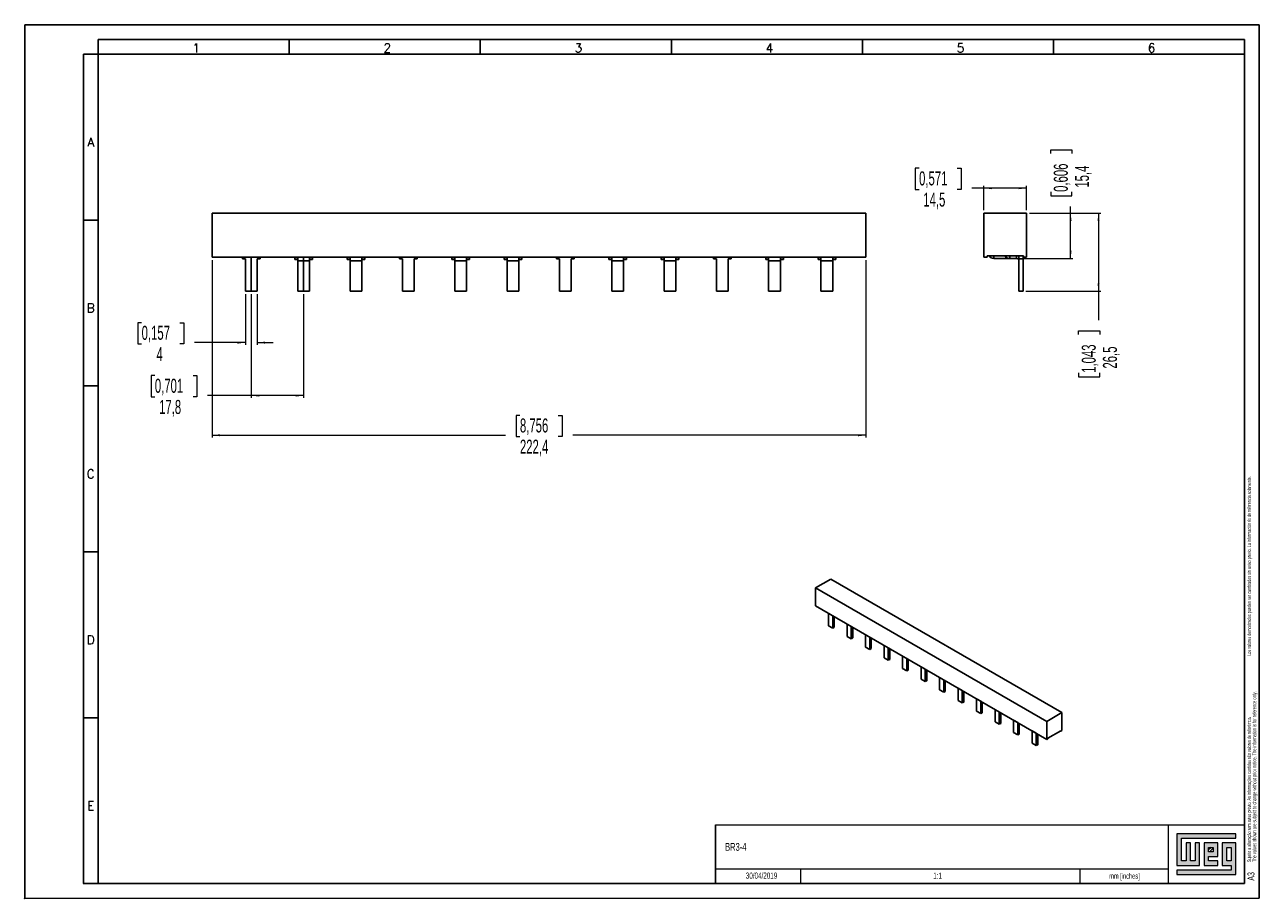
# Model space of a CAD drawing. Header units: millimetres. Extents: x 0 to 420, y 0 to 297.
import ezdxf

# ---------------------------------------------------------------- set-up
doc = ezdxf.new("R2010")
doc.units = ezdxf.units.MM
doc.header["$PDSIZE"] = -1
doc.linetypes.add('CENTERX2', pattern=[20.32, 12.7, -2.54, 2.54, -2.54])
doc.layers.add('FORMATO', color=7, linetype='Continuous')
doc.layers.add('LEGENDA', color=5, linetype='Continuous')
doc.styles.add('SLDTEXTSTYLE0', font='ROMANS')
doc.styles.add('SLDTEXTSTYLE1', font='TXT', dxfattribs={"width": 0.605})
doc.styles.add('SLDTEXTSTYLE2', font='TXT', dxfattribs={"width": 0.569583})
doc.dimstyles.new('SLDDIMSTYLE0', dxfattribs={"dimtxt": 4.622974, "dimasz": 2.7, "dimexe": 0, "dimexo": 0.0625, "dimgap": 1.155743, "dimtad": 0, "dimdec": 1, "dimrnd": 1e-09, "dimzin": 12, "dimdsep": 46, "dimtxsty": 'SLDTEXTSTYLE1', "dimsah": 1, "dimcen": 0.09, "dimadec": 0, "dimazin": 3, "dimtfac": 1, "dimtdec": 3, "dimtofl": 0, "dimtmove": 0, "dimatfit": 3, "dimfxl": 0, "dimfrac": 2, "dimtolj": 1, "dimtzin": 12, "dimarcsym": 0})
doc.dimstyles.new('SLDDIMSTYLE1', dxfattribs={"dimtxt": 4.622974, "dimasz": 2.7, "dimexe": 0, "dimexo": 0.0625, "dimgap": 1.155743, "dimtad": 0, "dimdec": 1, "dimrnd": 1e-09, "dimzin": 12, "dimdsep": 46, "dimtxsty": 'SLDTEXTSTYLE1', "dimsah": 1, "dimcen": 0.09, "dimadec": 0, "dimazin": 3, "dimtfac": 1, "dimtdec": 3, "dimtmove": 0, "dimatfit": 0, "dimfxl": 0, "dimfrac": 2, "dimtolj": 1, "dimtzin": 12, "dimarcsym": 0})

# ---------------------------------------------------------------- blocks, each defined once
blk = doc.blocks.new('SW_NOTE_0')
at = {"color": 0, "linetype": 'Continuous', "lineweight": 0, "attachment_point": 1, "rotation": 90}
for s, insert, char_height, style in [('Sujeito a alteração sem aviso prévio. As informações contidas são valores de referência.                                                           Los valores demostrados pueden ser cambiados sin aviso previo. La información és de referencia solamente.', (-1.71, 0), 1.32292, 'SLDTEXTSTYLE2'), ('The values shown are subject to change without prior notice. The information is for reference only.', (0.06, 0), 1.3229, 'SLDTEXTSTYLE1')]:
    blk.add_mtext(s, dxfattribs=dict(at, insert=insert, char_height=char_height, style=style))
blk = doc.blocks.new('_D')
at = {"color": 7, "linetype": 'Continuous', "lineweight": 18}
for p, q in [((77.09, 205.42), (77.09, 170.17)), ((94.89, 205.42), (94.89, 170.17)), ((44.28, 177.69), (42.98, 177.69)), ((42.98, 177.69), (42.98, 170.5)), ((57.3, 177.69), (58.6, 177.69)), ((58.6, 177.69), (58.6, 170.5)), ((42.98, 170.5), (44.28, 170.5)), ((58.6, 170.5), (57.3, 170.5)), ((77.09, 170.92), (62.22, 170.92)), ((94.89, 170.92), (77.09, 170.92))]:
    blk.add_line(p, q, dxfattribs=at)
for points in [[(77.09, 170.92), (79.79, 170.57), (79.79, 171.27)], [(94.89, 170.92), (92.19, 171.27), (92.19, 170.57)]]:
    blk.add_solid(points, dxfattribs=at)
at = {"color": 7, "linetype": 'Continuous', "lineweight": 18, "char_height": 4.762, "attachment_point": 1, "style": 'SLDTEXTSTYLE1'}
for s, insert in [('0,701', (44.28, 176.63)), ('17,8', (45.73, 169.42))]:
    blk.add_mtext(s, dxfattribs=dict(at, insert=insert))
blk = doc.blocks.new('_D_1')
at = {"color": 7, "linetype": 'Continuous', "lineweight": 18}
for p, q in [((63.79, 216.92), (63.79, 156.67)), ((286.19, 216.92), (286.19, 156.67)), ((168.48, 164.19), (167.18, 164.19)), ((167.18, 164.19), (167.18, 157)), ((181.5, 164.19), (182.8, 164.19)), ((182.8, 164.19), (182.8, 157)), ((63.79, 157.42), (163.56, 157.42)), ((167.18, 157), (168.48, 157)), ((182.8, 157), (181.5, 157)), ((286.19, 157.42), (186.42, 157.42))]:
    blk.add_line(p, q, dxfattribs=at)
for points in [[(63.79, 157.42), (66.49, 157.07), (66.49, 157.77)], [(286.19, 157.42), (283.49, 157.77), (283.49, 157.07)]]:
    blk.add_solid(points, dxfattribs=at)
at = {"color": 7, "linetype": 'Continuous', "lineweight": 18, "char_height": 4.762, "attachment_point": 1, "style": 'SLDTEXTSTYLE1'}
for s, insert in [('8,756', (168.48, 163.13)), ('222,4', (168.48, 155.92))]:
    blk.add_mtext(s, dxfattribs=dict(at, insert=insert))
blk = doc.blocks.new('_D_2')
at = {"color": 7, "linetype": 'Continuous', "lineweight": 18}
for p, q in [((75.09, 205.42), (75.09, 188.17)), ((79.09, 205.42), (79.09, 188.17)), ((39.78, 195.69), (38.48, 195.69)), ((38.48, 195.69), (38.48, 188.5)), ((52.8, 195.69), (54.1, 195.69)), ((54.1, 195.69), (54.1, 188.5)), ((38.48, 188.5), (39.78, 188.5)), ((54.1, 188.5), (52.8, 188.5)), ((75.09, 188.92), (57.72, 188.92)), ((79.09, 188.92), (84.49, 188.92))]:
    blk.add_line(p, q, dxfattribs=at)
for points in [[(75.09, 188.92), (72.39, 189.27), (72.39, 188.57)], [(79.09, 188.92), (81.79, 188.57), (81.79, 189.27)]]:
    blk.add_solid(points, dxfattribs=at)
at = {"color": 7, "linetype": 'Continuous', "lineweight": 18, "attachment_point": 1, "style": 'SLDTEXTSTYLE1'}
for s, insert, char_height in [('0,157', (39.78, 194.63), 4.762), ('4', (44.85, 187.42), 4.76)]:
    blk.add_mtext(s, dxfattribs=dict(at, insert=insert, char_height=char_height))
blk = doc.blocks.new('_D_3')
at = {"color": 7, "linetype": 'Continuous', "lineweight": 18}
for p, q in [((304.25, 248.19), (302.95, 248.19)), ((302.95, 248.19), (302.95, 241)), ((317.27, 248.19), (318.57, 248.19)), ((318.57, 248.19), (318.57, 241)), ((302.95, 241), (304.25, 241)), ((318.57, 241), (317.27, 241)), ((326.33, 241.42), (322.19, 241.42)), ((326.33, 233.92), (326.33, 242.17)), ((340.83, 241.42), (326.33, 241.42)), ((340.83, 233.92), (340.83, 242.17))]:
    blk.add_line(p, q, dxfattribs=at)
for points in [[(326.33, 241.42), (329.03, 241.07), (329.03, 241.77)], [(340.83, 241.42), (338.13, 241.77), (338.13, 241.07)]]:
    blk.add_solid(points, dxfattribs=at)
at = {"color": 7, "linetype": 'Continuous', "lineweight": 18, "char_height": 4.762, "attachment_point": 1, "style": 'SLDTEXTSTYLE1'}
for s, insert in [('0,571', (304.25, 247.13)), ('14,5', (305.7, 239.92))]:
    blk.add_mtext(s, dxfattribs=dict(at, insert=insert))
blk = doc.blocks.new('_D_4')
at = {"color": 7, "linetype": 'Continuous', "lineweight": 18}
for p, q in [((349.03, 253.17), (349.03, 254.47)), ((349.03, 254.47), (356.22, 254.47)), ((356.22, 254.47), (356.22, 253.17)), ((349.03, 240.15), (349.03, 238.85)), ((356.22, 238.85), (356.22, 240.15)), ((349.03, 238.85), (356.22, 238.85)), ((355.8, 232.92), (355.8, 235.23)), ((341.83, 232.92), (356.55, 232.92)), ((355.8, 217.52), (355.8, 232.92)), ((338.43, 217.52), (356.55, 217.52))]:
    blk.add_line(p, q, dxfattribs=at)
for points in [[(355.8, 232.92), (355.45, 230.22), (356.15, 230.22)], [(355.8, 217.52), (356.15, 220.22), (355.45, 220.22)]]:
    blk.add_solid(points, dxfattribs=at)
at = {"color": 7, "linetype": 'Continuous', "lineweight": 18, "char_height": 4.762, "attachment_point": 1, "rotation": 90, "style": 'SLDTEXTSTYLE1'}
for s, insert in [('0,606', (350.08, 240.15)), ('15,4', (357.3, 241.6))]:
    blk.add_mtext(s, dxfattribs=dict(at, insert=insert))
blk = doc.blocks.new('_D_5')
at = {"color": 7, "linetype": 'Continuous', "lineweight": 18}
for p, q in [((341.83, 232.92), (366.05, 232.92)), ((365.3, 232.92), (365.3, 206.42)), ((340.63, 206.42), (366.05, 206.42)), ((365.3, 206.42), (365.3, 196.58)), ((358.52, 191.66), (358.52, 192.97)), ((358.52, 192.97), (365.72, 192.97)), ((365.72, 192.97), (365.72, 191.66)), ((358.52, 178.64), (358.52, 177.34)), ((358.52, 177.34), (365.72, 177.34)), ((365.72, 177.34), (365.72, 178.64))]:
    blk.add_line(p, q, dxfattribs=at)
for points in [[(365.3, 232.92), (364.95, 230.22), (365.65, 230.22)], [(365.3, 206.42), (365.65, 209.12), (364.95, 209.12)]]:
    blk.add_solid(points, dxfattribs=at)
at = {"color": 7, "linetype": 'Continuous', "lineweight": 18, "char_height": 4.762, "attachment_point": 1, "rotation": 90, "style": 'SLDTEXTSTYLE1'}
for s, insert in [('1,043', (359.58, 178.64)), ('26,5', (366.8, 180.09))]:
    blk.add_mtext(s, dxfattribs=dict(at, insert=insert))

msp = doc.modelspace()

# ---------------------------------------------------------------- hatches: boundary and pattern name
at = {"linetype": 'Continuous'}
msp.add_hatch(color=7, dxfattribs=at).paths.add_polyline_path([(391.99, 21.93), (391.99, 11.15), (399.69, 11.15), (399.69, 18.85), (398.15, 18.85), (398.15, 12.69), (396.61, 12.69), (396.61, 18.85), (395.07, 18.85), (395.07, 12.69), (393.53, 12.69), (393.53, 20.39), (412.01, 20.39), (412.01, 21.93)], flags=0)
h = msp.add_hatch(color=7, dxfattribs=at)
h.paths.add_polyline_path([(391.99, 8.07), (412.01, 8.07), (412.01, 18.85), (407.39, 18.85), (407.39, 11.15), (410.47, 11.15), (410.47, 9.61), (391.99, 9.61)], flags=0)
h.paths.add_polyline_path([(408.93, 17.31), (410.47, 17.31), (410.47, 12.69), (408.93, 12.69)], flags=0)
h = msp.add_hatch(color=7, dxfattribs=at)
h.paths.add_polyline_path([(405.85, 12.69), (402.77, 12.69), (402.77, 14.23), (405.85, 14.23), (405.85, 18.85), (401.23, 18.85), (401.23, 11.15), (405.85, 11.15)], flags=0)
h.paths.add_polyline_path([(404.31, 15.77), (402.77, 15.77), (402.77, 17.31), (404.31, 17.31)], flags=0)
h = msp.add_hatch(dxfattribs=at)
h.set_pattern_fill('ANSI31', color=8, scale=0.25, style=0)
h.paths.add_polyline_path([(404.31, 15.77), (402.77, 15.77), (402.77, 17.31), (404.31, 17.31)], flags=0)

# ---------------------------------------------------------------- linework, layer by layer
at = {"color": 7, "linetype": 'Continuous', "lineweight": 25}
for p, q in [((63.79, 232.92), (63.79, 217.92)), ((286.19, 232.92), (63.79, 232.92)), ((286.19, 232.92), (286.19, 217.92)), ((326.33, 232.92), (340.83, 232.92)), ((326.33, 217.92), (326.33, 232.92)), ((340.83, 232.92), (340.83, 217.92)), ((286.19, 217.92), (63.79, 217.92)), ((74.09, 217.42), (74.09, 217.92)), ((74.09, 217.42), (75.09, 217.42)), ((75.09, 217.42), (75.09, 206.42)), ((79.09, 217.42), (80.09, 217.42)), ((79.09, 206.42), (79.09, 217.42)), ((80.09, 217.92), (80.09, 217.42)), ((91.89, 217.92), (91.89, 217.87)), ((91.89, 217.87), (92.89, 217.87)), ((91.89, 217.14), (91.89, 217.87)), ((91.89, 217.14), (92.89, 217.14)), ((92.89, 217.87), (92.89, 216.72)), ((92.89, 216.72), (96.89, 216.72)), ((92.89, 216.72), (92.89, 206.42)), ((96.89, 217.87), (97.89, 217.87)), ((96.89, 216.72), (96.89, 217.87)), ((96.89, 217.14), (97.89, 217.14)), ((96.89, 206.42), (96.89, 216.72)), ((97.89, 217.87), (97.89, 217.92)), ((97.89, 217.14), (97.89, 217.87)), ((109.69, 217.92), (109.69, 217.87)), ((109.69, 217.87), (110.69, 217.87)), ((109.69, 217.14), (109.69, 217.87)), ((109.69, 217.14), (110.69, 217.14)), ((110.69, 217.87), (110.69, 216.72)), ((110.69, 216.72), (114.69, 216.72)), ((110.69, 216.72), (110.69, 206.42)), ((114.69, 217.87), (115.69, 217.87)), ((114.69, 216.72), (114.69, 217.87)), ((114.69, 217.14), (115.69, 217.14)), ((114.69, 206.42), (114.69, 216.72)), ((115.69, 217.87), (115.69, 217.92)), ((115.69, 217.14), (115.69, 217.87)), ((127.49, 217.42), (127.49, 217.92)), ((127.49, 217.42), (128.49, 217.42)), ((128.49, 217.42), (128.49, 206.42)), ((132.49, 217.42), (133.49, 217.42)), ((132.49, 206.42), (132.49, 217.42)), ((133.49, 217.92), (133.49, 217.42)), ((145.29, 217.92), (145.29, 217.87)), ((145.29, 217.87), (146.29, 217.87)), ((145.29, 217.14), (145.29, 217.87)), ((145.29, 217.14), (146.29, 217.14)), ((146.29, 217.87), (146.29, 216.72)), ((146.29, 216.72), (146.29, 206.42)), ((146.29, 216.72), (150.29, 216.72)), ((150.29, 217.87), (151.29, 217.87)), ((150.29, 216.72), (150.29, 217.87)), ((150.29, 217.14), (151.29, 217.14)), ((150.29, 206.42), (150.29, 216.72)), ((151.29, 217.87), (151.29, 217.92)), ((151.29, 217.14), (151.29, 217.87)), ((163.09, 217.92), (163.09, 217.87)), ((163.09, 217.87), (164.09, 217.87)), ((163.09, 217.14), (163.09, 217.87)), ((163.09, 217.14), (164.09, 217.14)), ((164.09, 217.87), (164.09, 216.72)), ((164.09, 216.72), (168.09, 216.72)), ((164.09, 216.72), (164.09, 206.42)), ((168.09, 217.87), (169.09, 217.87)), ((168.09, 216.72), (168.09, 217.87)), ((168.09, 217.14), (169.09, 217.14)), ((168.09, 206.42), (168.09, 216.72)), ((169.09, 217.87), (169.09, 217.92)), ((169.09, 217.14), (169.09, 217.87)), ((180.89, 217.42), (180.89, 217.92)), ((180.89, 217.42), (181.89, 217.42)), ((181.89, 217.42), (181.89, 206.42)), ((185.89, 217.42), (186.89, 217.42)), ((185.89, 206.42), (185.89, 217.42)), ((186.89, 217.92), (186.89, 217.42)), ((198.69, 217.92), (198.69, 217.87)), ((198.69, 217.87), (199.69, 217.87)), ((198.69, 217.14), (198.69, 217.87)), ((198.69, 217.14), (199.69, 217.14)), ((199.69, 217.87), (199.69, 216.72)), ((199.69, 216.72), (199.69, 206.42)), ((199.69, 216.72), (203.69, 216.72)), ((203.69, 217.87), (204.69, 217.87)), ((203.69, 216.72), (203.69, 217.87)), ((203.69, 217.14), (204.69, 217.14)), ((203.69, 206.42), (203.69, 216.72)), ((204.69, 217.87), (204.69, 217.92)), ((204.69, 217.14), (204.69, 217.87)), ((216.49, 217.92), (216.49, 217.87)), ((216.49, 217.87), (217.49, 217.87)), ((216.49, 217.14), (216.49, 217.87)), ((216.49, 217.14), (217.49, 217.14)), ((217.49, 217.87), (217.49, 216.72)), ((217.49, 216.72), (221.49, 216.72)), ((217.49, 216.72), (217.49, 206.42)), ((221.49, 217.87), (222.49, 217.87)), ((221.49, 216.72), (221.49, 217.87)), ((221.49, 217.14), (222.49, 217.14)), ((221.49, 206.42), (221.49, 216.72)), ((222.49, 217.87), (222.49, 217.92)), ((222.49, 217.14), (222.49, 217.87)), ((234.29, 217.42), (234.29, 217.92)), ((234.29, 217.42), (235.29, 217.42)), ((235.29, 217.42), (235.29, 206.42)), ((239.29, 217.42), (240.29, 217.42)), ((239.29, 206.42), (239.29, 217.42)), ((240.29, 217.92), (240.29, 217.42)), ((252.09, 217.92), (252.09, 217.87)), ((252.09, 217.87), (253.09, 217.87)), ((252.09, 217.14), (252.09, 217.87)), ((252.09, 217.14), (253.09, 217.14)), ((253.09, 217.87), (253.09, 216.72)), ((253.09, 216.72), (253.09, 206.42)), ((253.09, 216.72), (257.09, 216.72)), ((257.09, 217.87), (258.09, 217.87)), ((257.09, 216.72), (257.09, 217.87)), ((257.09, 217.14), (258.09, 217.14)), ((257.09, 206.42), (257.09, 216.72)), ((258.09, 217.87), (258.09, 217.92)), ((258.09, 217.14), (258.09, 217.87)), ((269.89, 217.92), (269.89, 217.87)), ((269.89, 217.87), (270.89, 217.87)), ((269.89, 217.14), (269.89, 217.87)), ((269.89, 217.14), (270.89, 217.14)), ((270.89, 217.87), (270.89, 216.72)), ((270.89, 216.72), (274.89, 216.72)), ((270.89, 216.72), (270.89, 206.42)), ((274.89, 217.87), (275.89, 217.87)), ((274.89, 216.72), (274.89, 217.87)), ((274.89, 217.14), (275.89, 217.14)), ((274.89, 206.42), (274.89, 216.72)), ((275.89, 217.87), (275.89, 217.92)), ((275.89, 217.14), (275.89, 217.87)), ((327.43, 217.92), (326.33, 217.92)), ((327.43, 218.4), (339.73, 218.4)), ((327.43, 218.4), (327.43, 217.92)), ((335.08, 217.52), (329.73, 217.52)), ((337.43, 217.52), (335.08, 217.52)), ((338.11, 217.14), (338.23, 217.21)), ((338.23, 217.42), (338.23, 218.4)), ((339.63, 217.42), (338.23, 217.42)), ((338.23, 217.42), (338.23, 206.42)), ((339.63, 217.42), (339.63, 218.4)), ((339.63, 217.42), (339.63, 206.42)), ((339.73, 217.92), (339.73, 218.4)), ((340.83, 217.92), (339.73, 217.92)), ((79.09, 206.42), (75.09, 206.42)), ((96.89, 206.42), (92.89, 206.42)), ((114.69, 206.42), (110.69, 206.42)), ((132.49, 206.42), (128.49, 206.42)), ((150.29, 206.42), (146.29, 206.42)), ((168.09, 206.42), (164.09, 206.42)), ((185.89, 206.42), (181.89, 206.42)), ((203.69, 206.42), (199.69, 206.42)), ((221.49, 206.42), (217.49, 206.42)), ((239.29, 206.42), (235.29, 206.42)), ((257.09, 206.42), (253.09, 206.42)), ((274.89, 206.42), (270.89, 206.42)), ((339.63, 206.42), (338.23, 206.42)), ((274.19, 108.51), (269.07, 105.55)), ((347.7, 60.16), (269.07, 105.55)), ((269.07, 105.55), (269.07, 99.43)), ((352.82, 63.12), (274.19, 108.51)), ((347.7, 54.03), (269.07, 99.43)), ((273.49, 96.87), (273.49, 92.67)), ((274.9, 91.85), (273.49, 92.67)), ((274.9, 91.85), (274.9, 96.06)), ((275.4, 92.14), (275.4, 95.77)), ((279.78, 93.24), (281.2, 92.42)), ((279.78, 93.24), (279.78, 89.04)), ((281.2, 88.22), (281.2, 92.42)), ((274.9, 91.85), (275.4, 92.14)), ((281.2, 88.22), (279.78, 89.04)), ((281.2, 88.22), (281.69, 88.51)), ((281.69, 88.51), (281.69, 92.14)), ((286.07, 89.61), (287.49, 88.79)), ((286.07, 89.61), (286.07, 85.4)), ((287.49, 84.59), (287.49, 88.79)), ((287.98, 84.87), (287.98, 88.51)), ((287.49, 84.59), (286.07, 85.4)), ((287.49, 84.59), (287.98, 84.87)), ((292.37, 85.98), (292.37, 81.77)), ((293.78, 80.95), (293.78, 85.16)), ((294.28, 81.24), (294.28, 84.87)), ((293.78, 80.95), (292.37, 81.77)), ((293.78, 80.95), (294.28, 81.24)), ((298.66, 82.34), (300.07, 81.53)), ((298.66, 82.34), (298.66, 78.14)), ((300.07, 77.32), (300.07, 81.53)), ((300.57, 77.61), (300.57, 81.24)), ((300.07, 77.32), (298.66, 78.14)), ((300.07, 77.32), (300.57, 77.61)), ((304.95, 78.71), (306.37, 77.89)), ((304.95, 78.71), (304.95, 74.5)), ((306.37, 73.69), (306.37, 77.89)), ((306.86, 73.97), (306.86, 77.61)), ((306.37, 73.69), (304.95, 74.5)), ((306.37, 73.69), (306.86, 73.97)), ((311.25, 75.08), (311.25, 70.87)), ((312.66, 70.05), (312.66, 74.26)), ((313.16, 70.34), (313.16, 73.97)), ((317.54, 71.44), (318.95, 70.63)), ((317.54, 71.44), (317.54, 67.24)), ((312.66, 70.05), (311.25, 70.87)), ((312.66, 70.05), (313.16, 70.34)), ((318.95, 66.42), (317.54, 67.24)), ((318.95, 66.42), (318.95, 70.63)), ((319.45, 66.71), (319.45, 70.34)), ((323.83, 67.81), (325.25, 66.99)), ((323.83, 67.81), (323.83, 63.6)), ((318.95, 66.42), (319.45, 66.71)), ((325.25, 62.79), (323.83, 63.6)), ((325.25, 62.79), (325.25, 66.99)), ((325.25, 62.79), (325.74, 63.07)), ((325.74, 63.07), (325.74, 66.71)), ((330.13, 64.18), (330.13, 59.97)), ((331.54, 59.16), (331.54, 63.36)), ((332.04, 59.44), (332.04, 63.07)), ((352.82, 63.12), (347.7, 60.16)), ((352.82, 56.99), (352.82, 63.12)), ((331.54, 59.16), (330.13, 59.97)), ((331.54, 59.16), (332.04, 59.44)), ((336.42, 60.54), (337.83, 59.73)), ((336.42, 60.54), (336.42, 56.34)), ((337.83, 55.52), (337.83, 59.73)), ((338.33, 55.81), (338.33, 59.44)), ((347.7, 60.16), (347.7, 54.03)), ((337.83, 55.52), (336.42, 56.34)), ((337.83, 55.52), (338.33, 55.81)), ((342.71, 56.91), (344.13, 56.09)), ((342.71, 56.91), (342.71, 52.71)), ((344.13, 51.89), (344.13, 56.09)), ((344.62, 52.18), (344.62, 55.81)), ((352.44, 56.96), (348.09, 54.45)), ((352.44, 56.77), (352.27, 56.87)), ((352.44, 56.77), (352.82, 56.99)), ((352.44, 56.96), (352.44, 56.77)), ((344.13, 51.89), (342.71, 52.71)), ((344.13, 51.89), (344.62, 52.18)), ((347.7, 54.03), (348.09, 54.26)), ((348.09, 54.26), (348.09, 54.45))]:
    msp.add_line(p, q, dxfattribs=at)
at = {"color": 7, "linetype": 'CENTERX2', "lineweight": 25}
for p, q in [((77.09, 206.42), (77.09, 217.92)), ((94.89, 206.42), (94.89, 217.92))]:
    msp.add_line(p, q, dxfattribs=at)
at = {"color": 1, "linetype": 'Continuous', "lineweight": 25}
for p, q in [((329.73, 217.52), (329.73, 218.4)), ((335.08, 217.52), (335.08, 218.4)), ((337.43, 217.52), (337.43, 218.4)), ((281.2, 92.42), (281.2, 92.42)), ((287.49, 88.79), (287.49, 88.79)), ((300.07, 81.53), (300.07, 81.53)), ((306.37, 77.89), (306.37, 77.89)), ((318.95, 70.63), (318.95, 70.63)), ((325.25, 66.99), (325.25, 66.99)), ((337.83, 59.73), (337.83, 59.73)), ((344.13, 56.09), (344.13, 56.09))]:
    msp.add_line(p, q, dxfattribs=at)
at = {"color": 7, "linetype": 'Continuous', "lineweight": 18}
for p, q in [((412.01, 21.93), (391.99, 21.93)), ((391.99, 21.93), (391.99, 11.15)), ((412.01, 20.39), (412.01, 21.93)), ((393.53, 20.39), (412.01, 20.39)), ((393.53, 12.69), (393.53, 20.39)), ((396.61, 18.85), (395.07, 18.85)), ((395.07, 18.85), (395.07, 12.69)), ((396.61, 12.69), (396.61, 18.85)), ((399.69, 18.85), (398.15, 18.85)), ((398.15, 18.85), (398.15, 12.69)), ((399.69, 11.15), (399.69, 18.85)), ((405.85, 18.85), (401.23, 18.85)), ((401.23, 18.85), (401.23, 11.15)), ((402.77, 17.31), (404.31, 17.31)), ((402.77, 15.77), (402.77, 17.31)), ((404.31, 17.31), (404.31, 15.77)), ((405.85, 14.23), (405.85, 18.85)), ((412.01, 18.85), (407.39, 18.85)), ((407.39, 18.85), (407.39, 11.15)), ((408.93, 12.69), (408.93, 17.31)), ((408.93, 17.31), (410.47, 17.31)), ((410.47, 17.31), (410.47, 12.69)), ((412.01, 8.07), (412.01, 18.85)), ((395.07, 12.69), (393.53, 12.69)), ((398.15, 12.69), (396.61, 12.69)), ((404.31, 15.77), (402.77, 15.77)), ((402.77, 14.23), (405.85, 14.23)), ((402.77, 12.69), (402.77, 14.23)), ((405.85, 12.69), (402.77, 12.69)), ((405.85, 11.15), (405.85, 12.69)), ((410.47, 12.69), (408.93, 12.69)), ((263.92, 10), (263.92, 5)), ((359, 10.01), (359, 5)), ((391.99, 11.15), (399.69, 11.15)), ((391.99, 9.61), (391.99, 8.07)), ((410.47, 9.61), (391.99, 9.61)), ((401.23, 11.15), (405.85, 11.15)), ((407.39, 11.15), (410.47, 11.15)), ((410.47, 11.15), (410.47, 9.61)), ((391.99, 8.07), (412.01, 8.07))]:
    msp.add_line(p, q, dxfattribs=at)
at = {"color": 7, "linetype": 'Continuous', "lineweight": 25}
for centre, radius, start, end in [((329.73, 219.72), 2.2, 216.862, 270), ((335.08, 219.72), 2.2, 216.862, 270), ((337.43, 216.72), 0.8, 31.6635, 90), ((337.43, 216.72), 0.8, 0, 31.6635)]:
    msp.add_arc(centre, radius, start, end, dxfattribs=at)
at = {"layer": 'FORMATO'}
for p, q in [((420, 297), (0, 297)), ((0, 297), (0, 0)), ((420, 0), (420, 297)), ((415, 292), (25, 292)), ((25, 292), (25, 287)), ((90, 292), (90, 287)), ((155, 292), (155, 287)), ((220, 292), (220, 287)), ((285, 292), (285, 287)), ((350, 292), (350, 287)), ((415, 287), (415, 292)), ((20, 287), (20, 5)), ((25, 287), (20, 287)), ((25, 287), (25, 5)), ((415, 287), (25, 287)), ((415, 5), (415, 287)), ((20, 230.6), (25, 230.6)), ((20, 174.2), (25, 174.2)), ((20, 117.8), (25, 117.8)), ((20, 61.4), (25, 61.4)), ((235, 25.01), (235, 5)), ((415, 5), (19.92, 5)), ((20, 5), (25, 5))]:
    msp.add_line(p, q, dxfattribs=at)
at = {"layer": 'FORMATO', "lineweight": 18}
for p, q in [((235, 25.01), (415, 25.01)), ((389, 25), (389, 5)), ((235, 10), (263.92, 10)), ((263.92, 10), (389, 10.02)), ((0, 0), (420, 0))]:
    msp.add_line(p, q, dxfattribs=at)
at = {"layer": 'FORMATO', "color": 7}
msp.add_point((0, 0), dxfattribs=at)

# ---------------------------------------------------------------- block references
at = {"color": 7, "linetype": 'Continuous', "lineweight": 0}
msp.add_blockref('SW_NOTE_0', (417.59, 12.31), dxfattribs=at)

# ---------------------------------------------------------------- texts
at = {"layer": 'FORMATO'}
for s, insert, char_height, attachment_point, style in [('1', (58.35, 290.6), 3, 2, 'SLDTEXTSTYLE0'), ('2', (123.35, 290.6), 3, 2, 'SLDTEXTSTYLE0'), ('3', (188.35, 290.6), 3, 2, 'SLDTEXTSTYLE0'), ('4', (253.35, 290.6), 3, 2, 'SLDTEXTSTYLE0'), ('5', (318.35, 290.6), 3, 2, 'SLDTEXTSTYLE0'), ('6', (383.35, 290.6), 3, 2, 'SLDTEXTSTYLE0'), ('A', (22.46, 258.59), 3, 2, 'SLDTEXTSTYLE0'), ('B', (22.47, 202.19), 3, 2, 'SLDTEXTSTYLE0'), ('C', (22.47, 145.79), 3, 2, 'SLDTEXTSTYLE0'), ('D', (22.47, 89.39), 3, 2, 'SLDTEXTSTYLE0'), ('E', (22.48, 32.99), 3, 2, 'SLDTEXTSTYLE0'), ('mm [inches]', (368.96, 8.52), 1.9, 1, 'SLDTEXTSTYLE1')]:
    msp.add_mtext(s, dxfattribs=dict(at, insert=insert, char_height=char_height, attachment_point=attachment_point, style=style))
at = {"layer": 'LEGENDA', "style": 'SLDTEXTSTYLE1'}
for s, insert, char_height, attachment_point in [('BR3-4', (238.28, 18.8), 2.646, 1), ('30/04/2019', (250.67, 8.76), 2.117, 2), ('1:1', (310.58, 8.76), 2.117, 2)]:
    msp.add_mtext(s, dxfattribs=dict(at, insert=insert, char_height=char_height, attachment_point=attachment_point))
at = {"layer": 'LEGENDA', "insert": (415.98, 5.98), "char_height": 2.381, "attachment_point": 1, "rotation": 90, "style": 'SLDTEXTSTYLE1'}
msp.add_mtext('A3', dxfattribs=at)

# ---------------------------------------------------------------- dimensions: what is measured, and where the dimension line sits
at = {"color": 7, "linetype": 'Continuous', "lineweight": 18}
for base, p2, picture, middle in [((355.8, 217.52), (337.43, 217.52), '_D_4', (355.8, 246.66)), ((365.3, 206.42), (339.63, 206.42), '_D_5', (365.3, 185.15))]:
    dim = msp.add_linear_dim(base=base, p1=(340.83, 232.92), p2=p2, angle=90, dimstyle='SLDDIMSTYLE0', dxfattribs=at)
    dim.commit()
    dim.dimension.update_dxf_attribs({"geometry": picture, "text_midpoint": middle, "dimtype": 160})
for base, p1, p2, dimstyle, picture, middle in [((340.83, 241.42), (326.33, 232.92), (340.83, 232.92), 'SLDDIMSTYLE0', '_D_3', (310.76, 241.42)), ((286.19, 157.42), (63.79, 217.92), (286.19, 217.92), 'SLDDIMSTYLE0', '_D_1', (174.99, 157.42)), ((75.09, 188.92), (79.09, 206.42), (75.09, 206.42), 'SLDDIMSTYLE1', '_D_2', (46.29, 188.92)), ((94.89, 170.92), (77.09, 206.42), (94.89, 206.42), 'SLDDIMSTYLE0', '_D', (50.79, 170.92))]:
    dim = msp.add_linear_dim(base=base, p1=p1, p2=p2, dimstyle=dimstyle, dxfattribs=at)
    dim.commit()
    dim.dimension.update_dxf_attribs({"geometry": picture, "text_midpoint": middle, "dimtype": 160})

doc.saveas('drawing.dxf')
